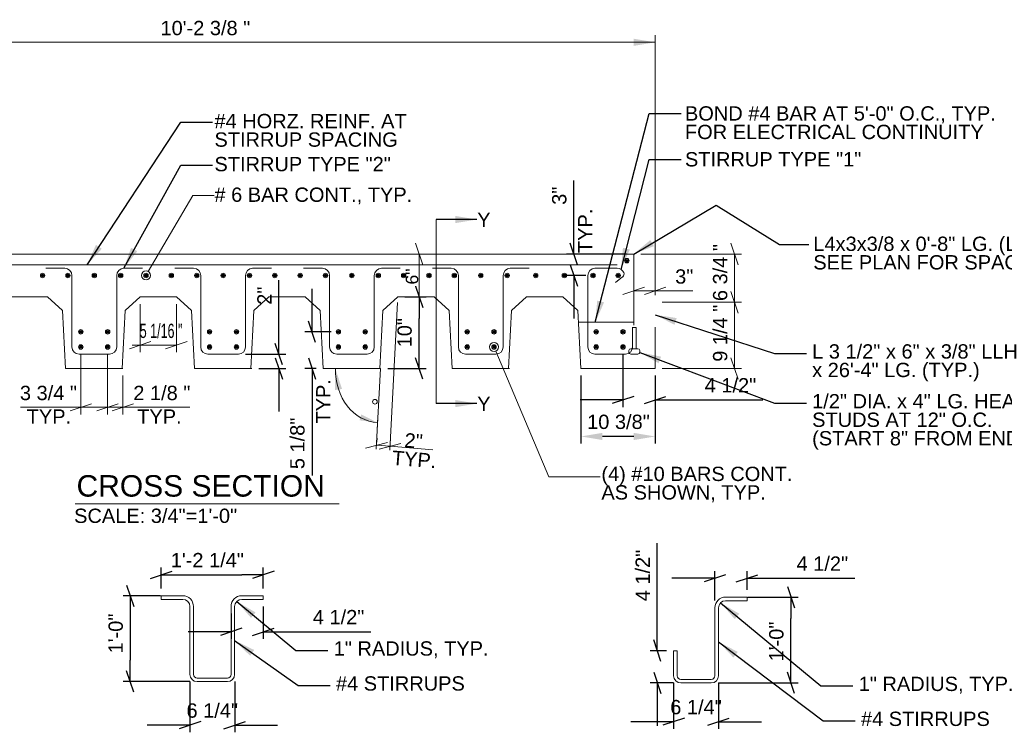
# Model space of a CAD drawing. Header units: inches. Extents: x 7536 to 7977, y 14815 to 15124.
# Tile 6 of 8: x 7744 to 7882, y 14915 to 15015. Entities that reach past the tile are written whole.
import ezdxf
from ezdxf.enums import TextEntityAlignment as Align

# ---------------------------------------------------------------- set-up
doc = ezdxf.new("R2010")
doc.units = ezdxf.units.IN
doc.header["$LTSCALE"] = 12
doc.header["$MEASUREMENT"] = 0
for name, color, linetype, lineweight in [('G-ANNO-DIM', 1, 'Continuous', 0), ('G-ANNO-TEXT', 7, 'Continuous', 0), ('S-REIN-RBAR', 5, 'Continuous', 13)]:
    doc.layers.add(name, color=color, linetype=linetype, lineweight=lineweight)
doc.styles.add("1 2 1'-0", font='arial.ttf', dxfattribs={"height": 3})
doc.styles.add("3 4 1'-0", font='arial.ttf', dxfattribs={"height": 2})
doc.dimstyles.new("3 4 1'-0", dxfattribs={"dimtxt": 2, "dimasz": 3, "dimexe": 1, "dimexo": 1, "dimgap": 1, "dimtad": 1, "dimdec": 4, "dimzin": 11, "dimdsep": 46, "dimlunit": 4, "dimtxsty": "3 4 1'-0", "dimblk": '_Oblique_0.3', "dimcen": 0.09, "dimadec": 4, "dimazin": 3, "dimtfac": 1, "dimtdec": 4, "dimtofl": 0, "dimtmove": 0, "dimatfit": 3, "dimfxl": 1, "dimfrac": 2, "dimtzin": 11, "dimarcsym": 0})

# ---------------------------------------------------------------- blocks, each defined once
blk = doc.blocks.new('REINFDOT')
for radius in [0.00313, 0.00187, 0.000625]:
    blk.add_circle((0, 0), radius)
blk = doc.blocks.new('REINF. DOT')
at = {"layer": 'S-REIN-RBAR', "xscale": 100, "yscale": 100, "zscale": 100, "rotation": 90.00000000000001}
blk.add_blockref('REINFDOT', (36.53, 24.59), dxfattribs=at)
blk = doc.blocks.new('*U12')
at = {"layer": 'S-REIN-RBAR'}
for p, q in [((-6.75, 6), (-4.13, 6)), ((4.12, 6), (6.75, 6)), ((-3.12, 5), (-3.12, -5)), ((3.13, -5), (3.13, 5)), ((-2.12, -6), (2.13, -6))]:
    blk.add_line(p, q, dxfattribs=at)
at = {"layer": 'S-REIN-RBAR', "extrusion": (0, 0, -1)}
for centre, start, end in [((4.12, 5), 90, 180), ((-4.13, 5), 0, 90)]:
    blk.add_arc(centre, 1, start, end, dxfattribs=at)
at = {"layer": 'S-REIN-RBAR'}
for centre, start, end in [((-2.12, -5), 180, 270), ((2.13, -5), 270, 0)]:
    blk.add_arc(centre, 1, start, end, dxfattribs=at)
blk = doc.blocks.new('*U14')
at = {"layer": 'S-REIN-RBAR'}
for p, q in [((-2.13, 6), (0.97, 6)), ((-3.13, -5), (-3.13, 5)), ((1.74, 4.82), (0.76, 4.01)), ((3.12, -2.25), (3.12, -5)), ((2.12, -6), (-2.13, -6))]:
    blk.add_line(p, q, dxfattribs=at)
for centre, start, end in [((-2.13, 5), 90, 180), ((-2.13, -5), 180, 270), ((2.12, -5), 270, 0)]:
    blk.add_arc(centre, 1, start, end, dxfattribs=at)
at = {"layer": 'S-REIN-RBAR', "extrusion": (0, 0, -1)}
for centre, radius, start, end in [((-0.97, 5), 1, 90, 156.1614), ((-1.43, 5.2), 0.5, 156.1614, 230.717)]:
    blk.add_arc(centre, radius, start, end, dxfattribs=at)
blk = doc.blocks.new('*U15')
at = {"layer": 'G-ANNO-TEXT'}
for p, q in [((-0.25, 1.87), (-0.25, -1.13)), ((-0.75, -1.38), (-0.75, -1.63)), ((-0.5, -1.13), (0.5, -1.13)), ((0.75, -1.38), (0.75, -1.63)), ((-0.5, -1.88), (0.5, -1.88))]:
    blk.add_line(p, q, dxfattribs=at)
at = {"layer": 'G-ANNO-TEXT', "flags": 128}
blk.add_lwpolyline([(-0.25, 1.87), (0.25, 1.87), (0.25, -1.13)], dxfattribs=at)
at = {"layer": 'G-ANNO-TEXT', "extrusion": (0, 0, -1)}
for centre, start, end in [((0.5, -1.38), 0, 90), ((-0.5, -1.38), 90, 180), ((0.5, -1.63), 270, 0), ((-0.5, -1.63), 180, 270)]:
    blk.add_arc(centre, 0.25, start, end, dxfattribs=at)
blk = doc.blocks.new('_Oblique_0.3')
at = {"color": 0, "linetype": 'ByBlock', "lineweight": -2}
for p, q in [((0, 0), (-1, 0)), ((0.5, 0.167), (-0.5, -0.167))]:
    blk.add_line(p, q, dxfattribs=at)
blk = doc.blocks.new('*D16')
at = {"layer": 'Defpoints', "color": 0, "lineweight": 0, "transparency": 16777216}
for p in [(7797.14, 14975.99, -5.28), (7800.12, 14975.99), (7794.73, 14965.99)]:
    blk.add_point(p, dxfattribs=at)
at = {"layer": 'G-ANNO-DIM', "color": 0, "lineweight": -2, "transparency": 16777216}
for p, q in [((7798.14, 14975.99), (7801.12, 14975.99)), ((7800.12, 14968.99), (7800.12, 14972.99)), ((7795.73, 14965.99), (7801.12, 14965.99))]:
    blk.add_line(p, q, dxfattribs=at)
at = {"layer": 'G-ANNO-DIM', "color": 0, "lineweight": -2, "transparency": 16777216, "xscale": 3, "yscale": 3, "zscale": 3}
for p, rotation in [((7800.12, 14975.99), 90), ((7800.12, 14965.99), 270)]:
    blk.add_blockref('_Oblique_0.3', p, dxfattribs=dict(at, rotation=rotation))
at = {"layer": 'G-ANNO-DIM', "color": 0, "transparency": 16777216, "insert": (7798.1, 14970.99), "char_height": 2, "attachment_point": 5, "rotation": 90, "style": "3 4 1'-0"}
blk.add_mtext('10"', dxfattribs=at)
blk = doc.blocks.new('*D17')
at = {"layer": 'Defpoints', "color": 0, "lineweight": 0, "transparency": 16777216}
for p in [(7774.86, 14967.99), (7780.52, 14967.99), (7776.73, 14965.99)]:
    blk.add_point(p, dxfattribs=at)
at = {"layer": 'G-ANNO-DIM', "color": 0, "lineweight": -2, "transparency": 16777216}
for p, q in [((7780.52, 14970.99), (7780.52, 14978.32)), ((7775.86, 14967.99), (7781.52, 14967.99)), ((7777.73, 14965.99), (7781.52, 14965.99)), ((7780.52, 14962.99), (7780.52, 14959.99))]:
    blk.add_line(p, q, dxfattribs=at)
at = {"layer": 'G-ANNO-DIM', "color": 0, "lineweight": -2, "transparency": 16777216, "xscale": 3, "yscale": 3, "zscale": 3}
for p, rotation in [((7780.52, 14967.99), 270), ((7780.52, 14965.99), 90)]:
    blk.add_blockref('_Oblique_0.3', p, dxfattribs=dict(at, rotation=rotation))
at = {"layer": 'G-ANNO-DIM', "color": 0, "transparency": 16777216, "insert": (7778.51, 14976.16), "char_height": 2, "attachment_point": 5, "rotation": 90, "style": "3 4 1'-0"}
blk.add_mtext('2"', dxfattribs=at)
blk = doc.blocks.new('*D18')
at = {"layer": 'Defpoints', "color": 0, "lineweight": 0, "transparency": 16777216}
for p in [(7785.16, 14971.12), (7788.84, 14971.12, 3.52), (7786.73, 14965.99)]:
    blk.add_point(p, dxfattribs=at)
at = {"layer": 'G-ANNO-DIM', "color": 0, "lineweight": -2, "transparency": 16777216}
for p, q in [((7785.16, 14974.12), (7785.16, 14977.12)), ((7787.84, 14971.12), (7784.16, 14971.12)), ((7785.73, 14965.99), (7784.16, 14965.99)), ((7785.16, 14962.99), (7785.16, 14951.03))]:
    blk.add_line(p, q, dxfattribs=at)
at = {"layer": 'G-ANNO-DIM', "color": 0, "lineweight": -2, "transparency": 16777216, "xscale": 3, "yscale": 3, "zscale": 3}
for p, rotation in [((7785.16, 14971.12), 270), ((7785.16, 14965.99), 90)]:
    blk.add_blockref('_Oblique_0.3', p, dxfattribs=dict(at, rotation=rotation))
at = {"layer": 'G-ANNO-DIM', "color": 0, "transparency": 16777216, "insert": (7783.12, 14955.51), "char_height": 2, "attachment_point": 5, "rotation": 90, "style": "3 4 1'-0"}
blk.add_mtext('5 1/8"', dxfattribs=at)
blk = doc.blocks.new('*D19')
at = {"layer": 'Defpoints', "color": 0, "lineweight": 0, "transparency": 16777216}
for p in [(7828.61, 14968.99), (7833.11, 14965.99, -5.28), (7833.11, 14961.58)]:
    blk.add_point(p, dxfattribs=at)
at = {"layer": 'G-ANNO-DIM', "color": 0, "lineweight": -2, "transparency": 16777216}
for p, q in [((7828.61, 14967.99), (7828.61, 14960.58)), ((7833.11, 14964.99), (7833.11, 14960.58)), ((7825.61, 14961.58), (7822.61, 14961.58)), ((7836.11, 14961.58), (7848.15, 14961.58))]:
    blk.add_line(p, q, dxfattribs=at)
at = {"layer": 'G-ANNO-DIM', "color": 0, "lineweight": -2, "transparency": 16777216, "xscale": 3, "yscale": 3, "zscale": 3}
blk.add_blockref('_Oblique_0.3', (7828.61, 14961.58), dxfattribs=at)
at = {"layer": 'G-ANNO-DIM', "color": 0, "lineweight": -2, "transparency": 16777216, "xscale": 3, "yscale": 3, "zscale": 3, "rotation": 180}
blk.add_blockref('_Oblique_0.3', (7833.11, 14961.58), dxfattribs=at)
at = {"layer": 'G-ANNO-DIM', "color": 0, "transparency": 16777216, "insert": (7843.63, 14963.62), "char_height": 2, "attachment_point": 5, "style": "3 4 1'-0"}
blk.add_mtext('4 1/2"', dxfattribs=at)
blk = doc.blocks.new('*D20')
at = {"layer": 'Defpoints', "color": 0, "lineweight": 0, "transparency": 16777216}
for p in [(7822.73, 14965.99, 0), (7833.11, 14965.99), (7822.73, 14956.48)]:
    blk.add_point(p, dxfattribs=at)
at = {"layer": 'G-ANNO-DIM', "color": 0, "lineweight": -2, "transparency": 16777216}
for p, q in [((7822.73, 14964.99), (7822.73, 14955.48)), ((7833.11, 14964.99), (7833.11, 14955.48)), ((7830.11, 14956.48), (7825.73, 14956.48))]:
    blk.add_line(p, q, dxfattribs=at)
at = {"layer": 'G-ANNO-DIM', "color": 0, "lineweight": 0, "transparency": 16777216}
for points in [[(7825.73, 14956.98), (7825.73, 14955.98), (7822.73, 14956.48)], [(7830.11, 14956.98), (7830.11, 14955.98), (7833.11, 14956.48)]]:
    blk.add_solid(points, dxfattribs=at)
at = {"layer": 'G-ANNO-DIM', "color": 0, "transparency": 16777216, "insert": (7827.98, 14958.51), "char_height": 2, "attachment_point": 5, "style": "3 4 1'-0"}
blk.add_mtext('10 3/8"', dxfattribs=at)
blk = doc.blocks.new('*D22')
at = {"layer": 'Defpoints', "color": 0, "lineweight": 0, "transparency": 16777216}
for p in [(7821.74, 14981.99), (7830.11, 14981.99, -3.52), (7824.42, 14978.99)]:
    blk.add_point(p, dxfattribs=at)
at = {"layer": 'G-ANNO-DIM', "color": 0, "lineweight": -2, "transparency": 16777216}
for p, q in [((7821.74, 14984.99), (7821.74, 14992.29)), ((7829.11, 14981.99), (7820.74, 14981.99)), ((7823.42, 14978.99), (7820.74, 14978.99)), ((7821.74, 14975.99), (7821.74, 14972.99))]:
    blk.add_line(p, q, dxfattribs=at)
at = {"layer": 'G-ANNO-DIM', "color": 0, "lineweight": -2, "transparency": 16777216, "xscale": 3, "yscale": 3, "zscale": 3}
for p, rotation in [((7821.74, 14981.99), 270), ((7821.74, 14978.99), 90)]:
    blk.add_blockref('_Oblique_0.3', p, dxfattribs=dict(at, rotation=rotation))
at = {"layer": 'G-ANNO-DIM', "color": 0, "transparency": 16777216, "insert": (7819.72, 14990.14), "char_height": 2, "attachment_point": 5, "rotation": 90, "style": "3 4 1'-0"}
blk.add_mtext('3"', dxfattribs=at)
blk = doc.blocks.new('*D23')
at = {"layer": 'Defpoints', "color": 0, "lineweight": 0, "transparency": 16777216}
for p in [(7768.1, 14923.2), (7774.35, 14923.2), (7774.35, 14916.11)]:
    blk.add_point(p, dxfattribs=at)
at = {"layer": 'G-ANNO-DIM', "color": 0, "lineweight": -2, "transparency": 16777216}
for p, q in [((7768.1, 14922.2), (7768.1, 14915.11)), ((7774.35, 14922.2), (7774.35, 14915.11)), ((7765.1, 14916.11), (7762.1, 14916.11)), ((7777.35, 14916.11), (7780.35, 14916.11))]:
    blk.add_line(p, q, dxfattribs=at)
at = {"layer": 'G-ANNO-DIM', "color": 0, "lineweight": -2, "transparency": 16777216, "xscale": 3, "yscale": 3, "zscale": 3}
blk.add_blockref('_Oblique_0.3', (7768.1, 14916.11), dxfattribs=at)
at = {"layer": 'G-ANNO-DIM', "color": 0, "lineweight": -2, "transparency": 16777216, "xscale": 3, "yscale": 3, "zscale": 3, "rotation": 180}
blk.add_blockref('_Oblique_0.3', (7774.35, 14916.11), dxfattribs=at)
at = {"layer": 'G-ANNO-DIM', "color": 0, "transparency": 16777216, "insert": (7771.22, 14918.14), "char_height": 2, "attachment_point": 5, "style": "3 4 1'-0"}
blk.add_mtext('6 1/4"', dxfattribs=at)
blk = doc.blocks.new('*D24')
at = {"layer": 'Defpoints', "color": 0, "lineweight": 0, "transparency": 16777216}
for p in [(7778.35, 14937.14), (7764.1, 14934.2), (7778.35, 14934.2)]:
    blk.add_point(p, dxfattribs=at)
at = {"layer": 'G-ANNO-DIM', "color": 0, "lineweight": -2, "transparency": 16777216}
for p, q in [((7764.1, 14935.2), (7764.1, 14938.14)), ((7778.35, 14935.2), (7778.35, 14938.14)), ((7767.1, 14937.14), (7775.35, 14937.14))]:
    blk.add_line(p, q, dxfattribs=at)
at = {"layer": 'G-ANNO-DIM', "color": 0, "lineweight": -2, "transparency": 16777216, "xscale": 3, "yscale": 3, "zscale": 3, "rotation": 180}
blk.add_blockref('_Oblique_0.3', (7764.1, 14937.14), dxfattribs=at)
at = {"layer": 'G-ANNO-DIM', "color": 0, "lineweight": -2, "transparency": 16777216, "xscale": 3, "yscale": 3, "zscale": 3}
blk.add_blockref('_Oblique_0.3', (7778.35, 14937.14), dxfattribs=at)
at = {"layer": 'G-ANNO-DIM', "color": 0, "transparency": 16777216, "insert": (7770.53, 14939.17), "char_height": 2, "attachment_point": 5, "style": "3 4 1'-0"}
blk.add_mtext('1\'-2 1/4"', dxfattribs=at)
blk = doc.blocks.new('*D25')
at = {"layer": 'Defpoints', "color": 0, "lineweight": 0, "transparency": 16777216}
for p in [(7764.97, 14934.2), (7759.75, 14922.2), (7769.1, 14922.2)]:
    blk.add_point(p, dxfattribs=at)
at = {"layer": 'G-ANNO-DIM', "color": 0, "lineweight": -2, "transparency": 16777216}
for p, q in [((7763.97, 14934.2), (7758.75, 14934.2)), ((7759.75, 14931.2), (7759.75, 14925.2)), ((7768.1, 14922.2), (7758.75, 14922.2))]:
    blk.add_line(p, q, dxfattribs=at)
at = {"layer": 'G-ANNO-DIM', "color": 0, "lineweight": -2, "transparency": 16777216, "xscale": 3, "yscale": 3, "zscale": 3}
for p, rotation in [((7759.75, 14934.2), 90), ((7759.75, 14922.2), 270)]:
    blk.add_blockref('_Oblique_0.3', p, dxfattribs=dict(at, rotation=rotation))
at = {"layer": 'G-ANNO-DIM', "color": 0, "transparency": 16777216, "insert": (7757.73, 14928.93), "char_height": 2, "attachment_point": 5, "rotation": 90, "style": "3 4 1'-0"}
blk.add_mtext('1\'-0"', dxfattribs=at)
blk = doc.blocks.new('*D26')
at = {"layer": 'Defpoints', "color": 0, "lineweight": 0, "transparency": 16777216}
for p in [(7773.85, 14932.7), (7778.35, 14933.7), (7778.35, 14929.16)]:
    blk.add_point(p, dxfattribs=at)
at = {"layer": 'G-ANNO-DIM', "color": 0, "lineweight": -2, "transparency": 16777216}
for p, q in [((7778.35, 14932.7), (7778.35, 14928.16)), ((7773.85, 14931.7), (7773.85, 14928.16)), ((7770.85, 14929.16), (7767.85, 14929.16)), ((7781.35, 14929.16), (7793.39, 14929.16))]:
    blk.add_line(p, q, dxfattribs=at)
at = {"layer": 'G-ANNO-DIM', "color": 0, "lineweight": -2, "transparency": 16777216, "xscale": 3, "yscale": 3, "zscale": 3}
blk.add_blockref('_Oblique_0.3', (7773.85, 14929.16), dxfattribs=at)
at = {"layer": 'G-ANNO-DIM', "color": 0, "lineweight": -2, "transparency": 16777216, "xscale": 3, "yscale": 3, "zscale": 3, "rotation": 180}
blk.add_blockref('_Oblique_0.3', (7778.35, 14929.16), dxfattribs=at)
at = {"layer": 'G-ANNO-DIM', "color": 0, "transparency": 16777216, "insert": (7788.87, 14931.2), "char_height": 2, "attachment_point": 5, "style": "3 4 1'-0"}
blk.add_mtext('4 1/2"', dxfattribs=at)
blk = doc.blocks.new('*D27')
at = {"layer": 'Defpoints', "color": 0, "lineweight": 0, "transparency": 16777216}
for p in [(7845.08, 14934.02), (7852.08, 14934.02), (7840.95, 14922.02)]:
    blk.add_point(p, dxfattribs=at)
at = {"layer": 'G-ANNO-DIM', "color": 0, "lineweight": -2, "transparency": 16777216}
for p, q in [((7846.08, 14934.02), (7853.08, 14934.02)), ((7852.08, 14925.02), (7852.08, 14931.02)), ((7841.95, 14922.02), (7853.08, 14922.02))]:
    blk.add_line(p, q, dxfattribs=at)
at = {"layer": 'G-ANNO-DIM', "color": 0, "lineweight": -2, "transparency": 16777216, "xscale": 3, "yscale": 3, "zscale": 3}
for p, rotation in [((7852.08, 14934.02), 90), ((7852.08, 14922.02), 270)]:
    blk.add_blockref('_Oblique_0.3', p, dxfattribs=dict(at, rotation=rotation))
at = {"layer": 'G-ANNO-DIM', "color": 0, "transparency": 16777216, "insert": (7850.05, 14927.81), "char_height": 2, "attachment_point": 5, "rotation": 90, "style": "3 4 1'-0"}
blk.add_mtext('1\'-0"', dxfattribs=at)
blk = doc.blocks.new('*D28')
at = {"layer": 'Defpoints', "color": 0, "lineweight": 0, "transparency": 16777216}
for p in [(7835.69, 14923.02), (7841.95, 14923.02), (7841.95, 14916.59)]:
    blk.add_point(p, dxfattribs=at)
at = {"layer": 'G-ANNO-DIM', "color": 0, "lineweight": -2, "transparency": 16777216}
for p, q in [((7835.69, 14922.02), (7835.69, 14915.59)), ((7841.95, 14922.02), (7841.95, 14915.59)), ((7832.69, 14916.59), (7829.69, 14916.59)), ((7844.95, 14916.59), (7847.95, 14916.59))]:
    blk.add_line(p, q, dxfattribs=at)
at = {"layer": 'G-ANNO-DIM', "color": 0, "lineweight": -2, "transparency": 16777216, "xscale": 3, "yscale": 3, "zscale": 3}
blk.add_blockref('_Oblique_0.3', (7835.69, 14916.59), dxfattribs=at)
at = {"layer": 'G-ANNO-DIM', "color": 0, "lineweight": -2, "transparency": 16777216, "xscale": 3, "yscale": 3, "zscale": 3, "rotation": 180}
blk.add_blockref('_Oblique_0.3', (7841.95, 14916.59), dxfattribs=at)
at = {"layer": 'G-ANNO-DIM', "color": 0, "transparency": 16777216, "insert": (7838.82, 14918.62), "char_height": 2, "attachment_point": 5, "style": "3 4 1'-0"}
blk.add_mtext('6 1/4"', dxfattribs=at)
blk = doc.blocks.new('*D29')
at = {"layer": 'Defpoints', "color": 0, "lineweight": 0, "transparency": 16777216}
for p in [(7833.41, 14926.52), (7835.69, 14926.52), (7836.69, 14922.02)]:
    blk.add_point(p, dxfattribs=at)
at = {"layer": 'G-ANNO-DIM', "color": 0, "lineweight": -2, "transparency": 16777216}
for p, q in [((7833.41, 14929.52), (7833.41, 14941.56)), ((7834.69, 14926.52), (7832.41, 14926.52)), ((7835.69, 14922.02), (7832.41, 14922.02)), ((7833.41, 14919.02), (7833.41, 14916.02))]:
    blk.add_line(p, q, dxfattribs=at)
at = {"layer": 'G-ANNO-DIM', "color": 0, "lineweight": -2, "transparency": 16777216, "xscale": 3, "yscale": 3, "zscale": 3}
for p, rotation in [((7833.41, 14926.52), 270), ((7833.41, 14922.02), 90)]:
    blk.add_blockref('_Oblique_0.3', p, dxfattribs=dict(at, rotation=rotation))
at = {"layer": 'G-ANNO-DIM', "color": 0, "transparency": 16777216, "insert": (7831.38, 14937.04), "char_height": 2, "attachment_point": 5, "rotation": 90, "style": "3 4 1'-0"}
blk.add_mtext('4 1/2"', dxfattribs=at)
blk = doc.blocks.new('*D30')
at = {"layer": 'Defpoints', "color": 0, "lineweight": 0, "transparency": 16777216}
for p in [(7845.95, 14936.65), (7845.95, 14934.02), (7841.45, 14932.52)]:
    blk.add_point(p, dxfattribs=at)
at = {"layer": 'G-ANNO-DIM', "color": 0, "lineweight": -2, "transparency": 16777216}
for p, q in [((7838.45, 14936.65), (7835.45, 14936.65)), ((7841.45, 14933.52), (7841.45, 14937.65)), ((7845.95, 14935.02), (7845.95, 14937.65)), ((7848.95, 14936.65), (7860.99, 14936.65))]:
    blk.add_line(p, q, dxfattribs=at)
at = {"layer": 'G-ANNO-DIM', "color": 0, "lineweight": -2, "transparency": 16777216, "xscale": 3, "yscale": 3, "zscale": 3}
blk.add_blockref('_Oblique_0.3', (7841.45, 14936.65), dxfattribs=at)
at = {"layer": 'G-ANNO-DIM', "color": 0, "lineweight": -2, "transparency": 16777216, "xscale": 3, "yscale": 3, "zscale": 3, "rotation": 180}
blk.add_blockref('_Oblique_0.3', (7845.95, 14936.65), dxfattribs=at)
at = {"layer": 'G-ANNO-DIM', "color": 0, "transparency": 16777216, "insert": (7856.47, 14938.68), "char_height": 2, "attachment_point": 5, "style": "3 4 1'-0"}
blk.add_mtext('4 1/2"', dxfattribs=at)

msp = doc.modelspace()

# ---------------------------------------------------------------- linework, layer by layer
at = {"layer": 'G-ANNO-DIM'}
for p, q in [((7833.10623, 14976.24095, -5.27953), (7833.10623, 15012.59066, -5.27953)), ((7710.73123, 15011.59066, -5.27953), (7833.10623, 15011.59066, -5.27953)), ((7799.62175, 14983.49095, -5.27951), (7800.62175, 14980.49095, -5.27951)), ((7843.68615, 14983.49095, -5.27953), (7844.68615, 14980.49095, -5.27953)), ((7798.13944, 14981.99095, -5.27951), (7801.12175, 14981.99095, -5.27951)), ((7800.12175, 14975.99095, -5.27951), (7800.12175, 14981.99095, -5.27951)), ((7830.10623, 14980.99095, -5.27953), (7830.10623, 14975.8486, -5.27953)), ((7831.10623, 14981.99095, -5.27953), (7845.18615, 14981.99095, -5.27953)), ((7844.18615, 14975.24095, -5.27953), (7844.18615, 14981.99095, -5.27953)), ((7800.62175, 14974.49095, -5.27951), (7799.62175, 14977.49095, -5.27951)), ((7828.60623, 14976.3486, -5.27953), (7831.60623, 14977.3486, -5.27953)), ((7833.10623, 14976.8486, -5.27953), (7830.10623, 14976.8486, -5.27953)), ((7834.60623, 14977.3486, -5.27953), (7831.60623, 14976.3486, -5.27953)), ((7833.10623, 14976.24095, -5.27953), (7833.10623, 14977.8486, -5.27953)), ((7838.37987, 14976.8486, -5.27953), (7833.10623, 14976.8486, -5.27953)), ((7843.68615, 14976.74095, -5.27953), (7844.68615, 14973.74095, -5.27953)), ((7844.68615, 14973.74095, -5.27953), (7843.68615, 14976.74095, -5.27953)), ((7796.01287, 14954.54711), (7797.09656, 14975.22511)), ((7798.13944, 14975.99095, -5.27951), (7801.12175, 14975.99095, -5.27951)), ((7834.10623, 14975.24095, -5.27953), (7845.18615, 14975.24095, -5.27953)), ((7844.18615, 14975.47716, -5.27953), (7844.18615, 14975.24095, -5.27953)), ((7844.18615, 14965.99095, -5.27953), (7844.18615, 14975.24095, -5.27953)), ((7761.13944, 14974.99095, -5.27951), (7761.13944, 14968.24638, -5.27951)), ((7766.2044, 14974.99095, -5.27951), (7766.2044, 14968.24638, -5.27951)), ((7794.61261, 14965.99095), (7795.03808, 14974.1094)), ((7759.63944, 14968.74638, -5.27951), (7762.63944, 14969.74638, -5.27951)), ((7767.7044, 14969.74638, -5.27951), (7764.7044, 14968.74638, -5.27951)), ((7760.03838, 14969.24638, -5.27951), (7761.13944, 14969.24638, -5.27951)), ((7761.13944, 14969.24638, -5.27951), (7766.2044, 14969.24638, -5.27951)), ((7752.84123, 14967.99095, -1.7598), (7752.84123, 14959.56119, -1.7598)), ((7756.59123, 14967.99095), (7756.59123, 14959.56119)), ((7756.59123, 14967.99095, -1.7598), (7756.59123, 14959.56119, -1.7598)), ((7844.68615, 14964.49095, -5.27953), (7843.68615, 14967.49095, -5.27953)), ((7787.56586, 14965.99095, -4.7287), (7789.23794, 14965.99095, -3.62523)), ((7794.1392, 14954.69436), (7794.73123, 14965.99095)), ((7834.10623, 14965.99095, -5.27953), (7845.18615, 14965.99095, -5.27953)), ((7758.73123, 14964.99095), (7758.73123, 14959.56119)), ((7744.40286, 14960.56119, -1.7598), (7752.84123, 14960.56119, -1.7598)), ((7751.34123, 14960.06119, -1.7598), (7754.34123, 14961.06119, -1.7598)), ((7752.84123, 14960.56119, -1.7598), (7756.59123, 14960.56119, -1.7598)), ((7755.09123, 14960.06119), (7758.09123, 14961.06119)), ((7758.09123, 14961.06119, -1.7598), (7755.09123, 14960.06119, -1.7598)), ((7758.73123, 14960.56119), (7756.59123, 14960.56119)), ((7760.23123, 14961.06119), (7757.23123, 14960.06119)), ((7768.09659, 14960.56119), (7758.73123, 14960.56119)), ((7794.37535, 14959.20047), (7794.2821, 14957.42103)), ((7794.21754, 14955.69128), (7794.26083, 14956.24207)), ((7796.09122, 14955.54403), (7796.1345, 14956.09482)), ((7792.64792, 14954.8642), (7795.71705, 14955.62608)), ((7796.05615, 14955.09789), (7794.18248, 14955.24514)), ((7797.59072, 14955.47883), (7794.52159, 14954.71695)), ((7802.06165, 14954.62593), (7796.05615, 14955.09789))]:
    msp.add_line(p, q, dxfattribs=at)
at = {"layer": 'G-ANNO-DIM', "extrusion": (-0.550577, 0.028855, 0.834285)}
msp.add_arc((-15353.42529, 5840.65697, -3859.76398), 7.58168, 272.5035517, 0, dxfattribs=at)
at = {"layer": 'G-ANNO-DIM', "extrusion": (0, 0, -1)}
msp.add_solid([(-7830.10623, 15012.09066, 5.27953), (-7833.10623, 15011.59066, 5.27953), (-7830.10623, 15011.09066, 5.27953)], dxfattribs=at)
at = {"layer": 'G-ANNO-DIM', "extrusion": (0.020004, -0.131064, -0.991172)}
msp.add_solid([(9956.83079, -13496.85814, -1801.55777), (9957.32638, -13499.85814, -1801.55777), (9957.82196, -13496.85814, -1801.55777)], dxfattribs=at)
at = {"layer": 'G-ANNO-DIM', "extrusion": (-0.517911, 0.154396, 0.841386)}
msp.add_solid([(-16562.16283, 2686.1025, -1727.25015), (-16561.74214, 2689.1025, -1727.25015), (-16561.32145, 2686.1025, -1727.25015)], dxfattribs=at)
at = {"layer": 'G-ANNO-TEXT'}
for p, q in [((7802.49207, 14961.07682), (7802.49207, 14986.81192)), ((7710.73123, 14981.99095, -5.27953), (7830.10623, 14981.99095, -5.27953)), ((7830.10623, 14981.99095, -5.27953), (7830.10623, 14972.05295, -5.27953)), ((7743.13944, 14975.99095, -5.27951), (7748.2044, 14975.99095, -5.27951)), ((7750.30576, 14974.1094, -5.27951), (7748.2044, 14975.99095, -5.27951)), ((7759.03808, 14974.1094, -5.27951), (7761.13944, 14975.99095, -5.27951)), ((7761.13944, 14975.99095, -5.27951), (7766.2044, 14975.99095, -5.27951)), ((7768.30576, 14974.1094, -5.27951), (7766.2044, 14975.99095, -5.27951)), ((7777.03808, 14974.1094, -5.27951), (7779.13944, 14975.99095, -5.27951)), ((7779.13944, 14975.99095, -5.27951), (7784.2044, 14975.99095, -5.27951)), ((7786.30576, 14974.1094, -5.27951), (7784.2044, 14975.99095, -5.27951)), ((7795.03808, 14974.1094, -5.27951), (7797.13944, 14975.99095, -5.27951)), ((7797.13944, 14975.99095, -5.27951), (7802.2044, 14975.99095, -5.27951)), ((7804.30576, 14974.1094, -5.27951), (7802.2044, 14975.99095, -5.27951)), ((7813.03808, 14974.1094, -5.27951), (7815.13944, 14975.99095, -5.27951)), ((7815.13944, 14975.99095, -5.27951), (7820.2044, 14975.99095, -5.27951)), ((7822.30576, 14974.1094, -5.27951), (7820.2044, 14975.99095, -5.27951)), ((7750.73123, 14965.99095, -5.27951), (7750.30576, 14974.1094, -5.27951)), ((7758.61261, 14965.99095, -5.27951), (7759.03808, 14974.1094, -5.27951)), ((7768.73123, 14965.99095, -5.27951), (7768.30576, 14974.1094, -5.27951)), ((7776.61261, 14965.99095, -5.27951), (7777.03808, 14974.1094, -5.27951)), ((7786.73123, 14965.99095, -5.27951), (7786.30576, 14974.1094, -5.27951)), ((7794.61261, 14965.99095, -5.27951), (7795.03808, 14974.1094, -5.27951)), ((7804.73123, 14965.99095, -5.27951), (7804.30576, 14974.1094, -5.27951)), ((7812.61261, 14965.99095, -5.27951), (7813.03808, 14974.1094, -5.27951)), ((7822.73123, 14965.99095, -5.27951), (7822.30576, 14974.1094, -5.27951)), ((7833.10623, 14971.74095, -5.27953), (7833.10623, 14965.99095, -5.27953)), ((7750.73123, 14965.99095, -5.27951), (7758.73123, 14965.99095, -5.27951)), ((7768.73123, 14965.99095, -5.27951), (7776.73123, 14965.99095, -5.27951)), ((7786.73123, 14965.99095, -5.27951), (7794.73123, 14965.99095, -5.27951)), ((7804.73123, 14965.99095, -5.27951), (7812.73123, 14965.99095, -5.27951)), ((7822.73123, 14965.99095, -5.27951), (7833.10623, 14965.99095, -5.27951))]:
    msp.add_line(p, q, dxfattribs=at)
at = {"layer": 'G-ANNO-TEXT', "color": 7, "linetype": 'Continuous', "lineweight": 13}
msp.add_line((7752.07596, 14947.05661, -3.51967), (7788.9413, 14947.05661, -3.51967), dxfattribs=at)
at = {"layer": 'G-ANNO-TEXT', "flags": 128}
for points in [[(7762.27775, 14979.53409), (7768.49928, 14990.17951), (7771.47732, 14990.17951)], [(7810.83493, 14968.41098), (7818.22611, 14950.82091), (7825.42576, 14950.82091)]]:
    msp.add_lwpolyline(points, dxfattribs=at)
at = {"layer": 'G-ANNO-TEXT'}
for centre, radius in [((7761.96033, 14978.99095, -7.03937), 0.62909), ((7810.59123, 14968.99095, -7.03937), 0.62909), ((7793.94966, 14961.33182), 0.3271)]:
    msp.add_circle(centre, radius, dxfattribs=at)
for points in [[(7808.19811, 14986.81192), (7805.19811, 14987.31192), (7805.19811, 14986.31192)], [(7808.19811, 14961.07682), (7805.19811, 14961.57682), (7805.19811, 14960.57682)]]:
    msp.add_solid(points, dxfattribs=at)
at = {"layer": 'S-REIN-RBAR'}
for p, q in [((7715.06869, 14980.49095), (7827.79348, 14980.49095)), ((7830.10623, 14972.44793), (7822.39283, 14972.44793, -5.16854)), ((7764.09598, 14933.70045), (7764.09598, 14934.20045)), ((7778.34598, 14933.70045), (7778.34598, 14934.20045)), ((7845.95061, 14933.51571), (7845.95061, 14934.01571)), ((7835.69261, 14926.51571), (7836.19261, 14926.51571))]:
    msp.add_line(p, q, dxfattribs=at)
at = {"layer": 'S-REIN-RBAR', "elevation": -5.27951, "flags": 128}
for points in [[(7764.09598, 14934.20045), (7767.09598, 14934.20045, -0.414213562), (7768.59598, 14932.70045), (7768.59598, 14923.20045, 0.414213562), (7769.09598, 14922.70045), (7773.34598, 14922.70045, 0.414213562), (7773.84598, 14923.20045), (7773.84598, 14932.70045, -0.414213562), (7775.34598, 14934.20045), (7778.34598, 14934.20045)], [(7845.95061, 14934.01571), (7842.95061, 14934.01571, 0.414213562), (7841.45061, 14932.51571), (7841.45061, 14923.01571, -0.414213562), (7840.95061, 14922.51571), (7836.69261, 14922.51571, -0.414213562), (7836.19261, 14923.01571), (7836.19261, 14926.51571)], [(7764.09598, 14933.70045), (7767.09598, 14933.70045, -0.414213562), (7768.09598, 14932.70045), (7768.09598, 14923.20045, 0.414213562), (7769.09598, 14922.20045), (7773.34598, 14922.20045, 0.414213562), (7774.34598, 14923.20045), (7774.34598, 14932.70045, -0.414213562), (7775.34598, 14933.70045), (7778.34598, 14933.70045)], [(7835.69261, 14926.51571), (7835.69261, 14923.01571, 0.414213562), (7836.69261, 14922.01571), (7840.95061, 14922.01571, 0.414213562), (7841.95061, 14923.01571), (7841.95061, 14932.51571, -0.414213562), (7842.95061, 14933.51571), (7845.95061, 14933.51571)]]:
    msp.add_lwpolyline(points, format="xyb", dxfattribs=at)

# ---------------------------------------------------------------- block references
at = {"layer": 'G-ANNO-TEXT'}
msp.add_blockref('*U15', (7830.19972, 14969.86596, -1.7598), dxfattribs=at)
at = {"layer": 'S-REIN-RBAR', "rotation": 180}
for p in [(7865.67849, 15005.64457, -1.7598), (7784.03533, 15003.58038, -1.7598), (7787.57713, 15003.58038, -1.7598), (7791.26463, 15003.58038, -1.7598), (7794.95213, 15003.58038, -1.7598), (7798.49373, 15003.58038, -1.7598), (7802.03533, 15003.58038, -1.7598), (7805.57713, 15003.58038, -1.7598), (7809.26463, 15003.58038, -1.7598), (7812.95213, 15003.58038, -1.7598), (7816.49373, 15003.58038, -1.7598), (7820.03533, 15003.58038, -1.7598), (7823.57713, 15003.58038, -1.7598), (7827.26463, 15003.58038, -1.7598), (7830.95213, 15003.58038, -1.7598), (7834.49373, 15003.58038, -1.7598), (7838.03533, 15003.58038, -1.7598), (7841.57713, 15003.58038, -1.7598), (7845.26463, 15003.58038, -1.7598), (7848.95213, 15003.58038, -1.7598), (7852.95213, 15003.58038, -1.7598), (7856.95213, 15003.58038, -1.7598), (7860.95213, 15003.58038, -1.7598), (7864.47575, 15003.58038, -1.7598), (7789.37463, 14995.70538, -1.7598), (7793.12463, 14995.70538, -1.7598), (7807.37463, 14995.70538, -1.7598), (7811.12463, 14995.70538, -1.7598), (7825.37463, 14995.70538, -1.7598), (7829.12463, 14995.70538, -1.7598), (7843.37463, 14995.70538, -1.7598), (7847.12463, 14995.70538, -1.7598), (7861.38963, 14995.70538, -1.7598), (7865.13963, 14995.70538, -1.7598), (7789.37463, 14993.58038, -1.7598), (7793.12463, 14993.58038, -1.7598), (7807.37463, 14993.58038, -1.7598), (7811.12463, 14993.58038, -1.7598), (7825.37463, 14993.58038, -1.7598), (7829.12463, 14993.58038, -1.7598), (7843.37463, 14993.58038, -1.7598), (7847.12463, 14993.58038, -1.7598), (7861.38963, 14993.58038, -1.7598), (7865.13963, 14993.58038, -1.7598)]:
    msp.add_blockref('REINF. DOT', p, dxfattribs=at)
at = {"layer": 'S-REIN-RBAR'}
for name, p in [('*U12', (7754.73121, 14973.99095, -5.27951)), ('*U12', (7772.73121, 14973.99095, -5.27951)), ('*U12', (7790.73121, 14973.99095, -5.27951)), ('*U12', (7808.73121, 14973.99095, -5.27951)), ('*U14', (7826.82475, 14973.99096, -5.27951))]:
    msp.add_blockref(name, p, dxfattribs=at)

# ---------------------------------------------------------------- texts
at = {"layer": 'G-ANNO-DIM', "color": 7, "linetype": 'Continuous', "style": "3 4 1'-0"}
for s, p in [('10\'-2 3/8 "', (7770.25687, 15013.59066, -5.27953)), ('3"', (7837.17255, 14978.8486, -5.27953)), ('3 3/4 "', (7748.3274, 14962.56119, -1.7598)), ('2 1/8 "', (7764.17205, 14962.56119))]:
    msp.add_text(s, height=2, dxfattribs=at).set_placement(p, align=Align.MIDDLE_CENTER)
for s, height, p in [('6 3/4 "', 2, (7842.18615, 14979.40171, -5.27953)), ('6"', 1.75, (7799.12509, 14978.84004, -5.27951)), ('9 1/4 "', 2, (7842.18615, 14970.91549, -5.27953))]:
    msp.add_text(s, height=height, rotation=90, dxfattribs=at).set_placement(p, align=Align.MIDDLE_CENTER)
at = {"layer": 'G-ANNO-DIM', "color": 7, "linetype": 'Continuous', "style": "3 4 1'-0", "width": 0.625}
msp.add_text('5 1/16 "', height=2, dxfattribs=at).set_placement((7764.06447, 14971.24638, -5.27951), align=Align.MIDDLE_CENTER)
at = {"layer": 'G-ANNO-TEXT', "color": 7, "style": "3 4 1'-0"}
msp.add_text('TYP.', height=2, dxfattribs=at).set_placement((7745.28445, 14960.26186), align=Align.TOP_LEFT)
at = {"layer": 'G-ANNO-TEXT', "color": 7, "linetype": 'Continuous', "lineweight": 13, "style": "1 2 1'-0"}
msp.add_text('CROSS SECTION', height=3, dxfattribs=at).set_placement((7752.25069, 14948.06698, -3.51967))
at = {"layer": 'G-ANNO-TEXT', "color": 7, "char_height": 2, "attachment_point": 1, "style": "3 4 1'-0"}
for s, insert, line_spacing_factor in [('BOND #4 BAR AT 5\'-0" O.C., TYP.\\PFOR ELECTRICAL CONTINUITY', (7837.2701, 15002.64931), 0.776524), ('#4 HORZ. REINF. AT \\PSTIRRUP SPACING', (7771.52373, 15001.57977), 0.776524), ('STIRRUP TYPE "1"', (7837.2701, 14996.23228), 0.6), ('STIRRUP TYPE "2"', (7771.52373, 14995.5638), 0.6), ('# 6 BAR CONT., TYP.', (7771.52373, 14991.28578), 0.6), ('Y', (7808.24514, 14987.78132), 0.6), ('L4x3x3/8 x 0\'-8" LG. (LLV)\\PSEE PLAN FOR SPACING', (7855.2064, 14984.41854, -1.75982), 0.776524), ('L 3 1/2" x 6" x 3/8" LLH\\Px 26\'-4" LG. (TYP.)', (7855.043, 14969.36893), 0.776524), ('Y', (7808.24514, 14962.04621), 0.6), ('1/2" DIA. x 4" LG. HEADED\\PSTUDS AT 12" O.C. \\P(START 8" FROM END)', (7855.043, 14962.40737), 0.776524), ('TYP.', (7760.73108, 14960.26186), 0.6), ('(4) #10 BARS CONT.\\PAS SHOWN, TYP.', (7825.59536, 14952.24706), 0.776524), ('1" RADIUS, TYP.', (7788.18632, 14927.83115), 0.6), ('#4 STIRRUPS', (7788.50178, 14922.942), 0.6), ('1" RADIUS, TYP.', (7861.54906, 14922.88468), 0.6), ('#4 STIRRUPS', (7861.86453, 14917.99553), 0.6)]:
    msp.add_mtext(s, dxfattribs=dict(at, insert=insert, line_spacing_factor=line_spacing_factor))
at = {"layer": 'G-ANNO-TEXT', "color": 7, "char_height": 2, "attachment_point": 1, "rotation": 90, "line_spacing_factor": 0.6, "style": "3 4 1'-0"}
for insert in [(7822.33002, 14982.12187), (7785.73427, 14958.28591)]:
    msp.add_mtext('TYP.', dxfattribs=dict(at, insert=insert))
at = {"layer": 'G-ANNO-TEXT', "color": 7, "linetype": 'Continuous', "insert": (7796.43575, 14954.81048), "char_height": 2, "attachment_point": 4, "rotation": 355.5064458, "line_spacing_factor": 0.776524, "style": "3 4 1'-0"}
msp.add_mtext('  2"\\PTYP.', dxfattribs=at)
at = {"layer": 'G-ANNO-TEXT', "color": 7, "linetype": 'Continuous', "lineweight": 0, "insert": (7763.30457, 14944.35766, -3.51967), "char_height": 2, "attachment_point": 8, "line_spacing_factor": 0.72, "style": "3 4 1'-0"}
msp.add_mtext('\\fArial|b0|i0|c00|p39;SCALE: 3/4"=1\'-0"', dxfattribs=at)

# ---------------------------------------------------------------- dimensions: what is measured, and where the dimension line sits
at = {"layer": 'G-ANNO-DIM'}
for base, p1, p2, angle, picture, middle in [((7821.74157, 14981.99095, -1.7598), (7824.41873, 14978.99095, -1.7598), (7830.10623, 14981.99095, -5.27953), 90, '*D22', (7821.74157, 14990.13966, -1.7598)), ((7785.15747, 14971.11595, -5.27951), (7786.73123, 14965.99095, -5.27951), (7788.84123, 14971.11595, -1.7598), 90, '*D18', (7785.15747, 14955.51142, -5.27951)), ((7822.73123, 14956.47613, -5.27953), (7833.10623, 14965.99095, -5.27953), (7822.73123, 14965.99095, -5.27951), 180, '*D20', (7827.97614, 14956.47613, -5.27953)), ((7833.40915, 14926.51571), (7836.69261, 14922.01571), (7835.69261, 14926.51571), 90, '*D29', (7833.40915, 14937.03549)), ((7759.7519, 14922.20045), (7764.97098, 14934.20045), (7769.09598, 14922.20045), 270, '*D25', (7759.7519, 14928.93176)), ((7852.07591, 14934.01571), (7840.95061, 14922.01571), (7845.07561, 14934.01571), 90, '*D27', (7852.07591, 14927.81186))]:
    dim = msp.add_linear_dim(base=base, p1=p1, p2=p2, angle=angle, dimstyle="3 4 1'-0", dxfattribs=at)
    dim.commit()
    dim.dimension.update_dxf_attribs({"geometry": picture, "text_midpoint": middle, "dimtype": 160})
for base, p1, p2, picture, middle in [((7780.51816, 14967.99095, -5.27951), (7776.73123, 14965.99095, -5.27951), (7774.85623, 14967.99095, -5.27951), '*D17', (7778.51407, 14976.15739, -5.27951)), ((7800.12175, 14975.99095), (7794.73123, 14965.99095), (7797.13944, 14975.99095, -5.27951), '*D16', (7798.1006, 14970.99095))]:
    dim = msp.add_linear_dim(base=base, p1=p1, p2=p2, angle=90, dimstyle="3 4 1'-0", dxfattribs=at)
    dim.commit()
    dim.dimension.update_dxf_attribs({"geometry": picture, "text_midpoint": middle})
for base, p1, p2, picture, middle in [((7833.10623, 14961.58384), (7828.60623, 14968.99095), (7833.10623, 14965.99095, -5.27951), '*D19', (7843.62601, 14961.58384)), ((7778.34598, 14937.13751), (7764.09598, 14934.20045), (7778.34598, 14934.20045), '*D24', (7770.52891, 14937.13751)), ((7845.95061, 14936.65005), (7841.45061, 14932.51571), (7845.95061, 14934.01571), '*D30', (7856.47039, 14936.65005)), ((7778.34598, 14929.16143), (7773.84598, 14932.70045), (7778.34598, 14933.70045), '*D26', (7788.86576, 14929.16143)), ((7774.34598, 14916.10753), (7768.09598, 14923.20045), (7774.34598, 14923.20045), '*D23', (7771.22098, 14916.10753)), ((7841.95061, 14916.58779), (7835.69261, 14923.01571), (7841.95061, 14923.01571), '*D28', (7838.82161, 14916.58779))]:
    dim = msp.add_linear_dim(base=base, p1=p1, p2=p2, dimstyle="3 4 1'-0", dxfattribs=at)
    dim.commit()
    dim.dimension.update_dxf_attribs({"geometry": picture, "text_midpoint": middle, "dimtype": 160})

# ---------------------------------------------------------------- leaders
at = {"layer": 'G-ANNO-TEXT'}
for points in [[(7824.74047, 14972.44793), (7832.26625, 15001.62694), (7836.72841, 15001.62694)], [(7753.72859, 14980.49095), (7766.80623, 15000.4237), (7771.26839, 15000.4237)], [(7828.3393, 14979.82885), (7832.26625, 14995.2099), (7836.72841, 14995.2099)], [(7758.85623, 14979.99095), (7766.80623, 14994.40773), (7771.26839, 14994.40773)], [(7830.10623, 14981.99095, -1.75982), (7841.65336, 14988.82018, -1.75982), (7850.48064, 14983.32793, -1.75982), (7854.5649, 14983.32793, -1.75982)], [(7808.19811, 14986.81192), (7802.49207, 14986.81192)], [(7833.10623, 14973.49095), (7849.77189, 14968.07917), (7854.23404, 14968.07917)], [(7830.94973, 14968.24095), (7849.77189, 14961.1176), (7854.23404, 14961.1176)], [(7808.19811, 14961.07682), (7802.49207, 14961.07682)], [(7774.63887, 14933.40756), (7782.9152, 14926.54138), (7787.37736, 14926.54138)], [(7842.2435, 14933.22281), (7856.27795, 14921.59491), (7860.7401, 14921.59491)], [(7774.34598, 14927.95045), (7783.23067, 14921.65224), (7787.69282, 14921.65224)], [(7841.95061, 14927.76571), (7856.59341, 14916.70577), (7861.05557, 14916.70577)]]:
    msp.add_leader(points, dimstyle="3 4 1'-0", override={"dimgap": 2}, dxfattribs=at)

doc.saveas('drawing.dxf')
